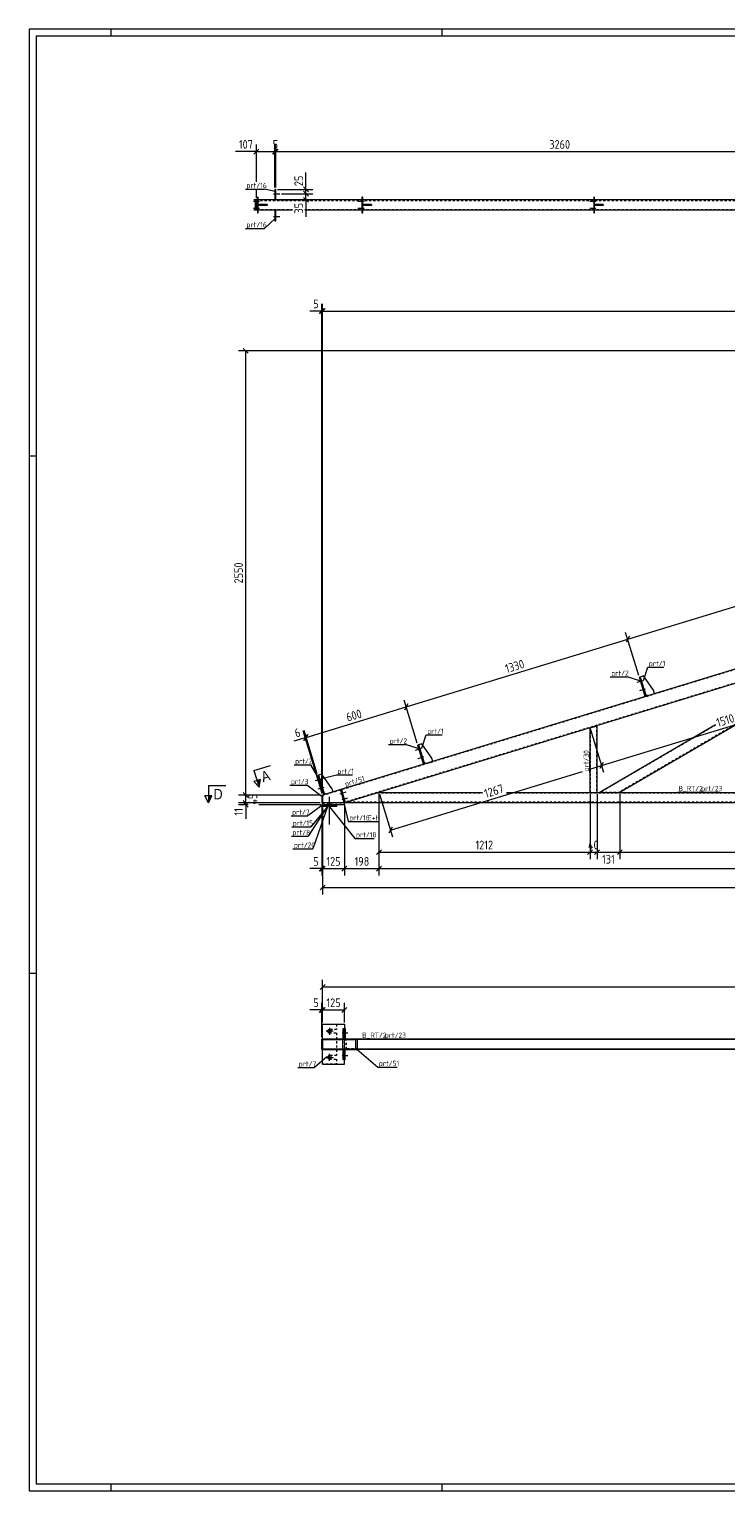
# Model space of a CAD drawing. Header units: millimetres. Extents: x 1 to 1188, y 1 to 840.
# Tile 1 of 6: x 1 to 401, y 1 to 840. Entities that reach past the tile are written whole.
import ezdxf

# ---------------------------------------------------------------- set-up
doc = ezdxf.new("R2010")
doc.units = ezdxf.units.MM
doc.header["$LTSCALE"] = 0.6
doc.linetypes.add('XKITLINE00', pattern=[0])
doc.linetypes.add('XKITLINE02', pattern=[4, 2, -2])
for name, color, linetype, lineweight in [('Bolt', 7, 'Continuous', 0), ('DrawingSheet', 5, 'Continuous', 0), ('Part', 2, 'Continuous', 0), ('PartMark', 3, 'Continuous', 0), ('Section', 6, 'Continuous', 0), ('Z-DIMENSIONS', 1, 'Continuous', 0)]:
    doc.layers.add(name, color=color, linetype=linetype, lineweight=lineweight)
doc.styles.add('ARIAL', font='ARIAL.TTF')
doc.styles.add('ISOCPEUR', font='ISOCPEUR.TTF')

msp = doc.modelspace()

# ---------------------------------------------------------------- hatches: boundary and pattern name
at = {"layer": 'Section'}
for points in [[(133.66, 409.33), (132.91, 404.92), (131.74, 408.75)], [(105.84, 399.9), (103.84, 395.9), (103.84, 399.9)]]:
    msp.add_hatch(color=6, dxfattribs=at).paths.add_polyline_path(points, flags=17)

# ---------------------------------------------------------------- linework, layer by layer
at = {"layer": 'Bolt', "color": 4, "linetype": 'XKITLINE00', "lineweight": 0}
for p, q in [((133.23, 741.07), (129.68, 741.07)), ((133.23, 741.07), (129.68, 741.07)), ((132.48, 741.77), (131.98, 741.77)), ((132.48, 741.77), (131.98, 741.77)), ((132.48, 740.37), (131.98, 740.37)), ((132.48, 740.37), (131.98, 740.37)), ((141.28, 745.57), (144.83, 745.57)), ((142.03, 746.27), (142.53, 746.27)), ((142.03, 744.87), (142.53, 744.87)), ((193.23, 741.07), (189.68, 741.07)), ((193.23, 741.07), (189.68, 741.07)), ((192.48, 741.77), (191.98, 741.77)), ((192.48, 741.77), (191.98, 741.77)), ((192.48, 740.37), (191.98, 740.37)), ((192.48, 740.37), (191.98, 740.37)), ((326.23, 741.07), (322.68, 741.07)), ((326.23, 741.07), (322.68, 741.07)), ((325.48, 741.77), (324.98, 741.77)), ((325.48, 741.77), (324.98, 741.77)), ((325.48, 740.37), (324.98, 740.37)), ((325.48, 740.37), (324.98, 740.37)), ((133.23, 737.07), (129.68, 737.07)), ((133.23, 737.07), (129.68, 737.07)), ((132.48, 737.77), (131.98, 737.77)), ((132.48, 737.77), (131.98, 737.77)), ((132.48, 736.37), (131.98, 736.37)), ((132.48, 736.37), (131.98, 736.37)), ((141.28, 732.57), (144.83, 732.57)), ((142.03, 733.27), (142.53, 733.27)), ((142.03, 731.87), (142.53, 731.87)), ((193.23, 737.07), (189.68, 737.07)), ((193.23, 737.07), (189.68, 737.07)), ((192.48, 737.77), (191.98, 737.77)), ((192.48, 737.77), (191.98, 737.77)), ((192.48, 736.37), (191.98, 736.37)), ((192.48, 736.37), (191.98, 736.37)), ((326.23, 737.07), (322.68, 737.07)), ((326.23, 737.07), (322.68, 737.07)), ((325.48, 737.77), (324.98, 737.77)), ((325.48, 737.77), (324.98, 737.77)), ((325.48, 736.37), (324.98, 736.37)), ((325.48, 736.37), (324.98, 736.37)), ((353.1, 465.96), (349.7, 464.93)), ((353.1, 465.96), (349.7, 464.93)), ((352.18, 466.41), (351.7, 466.27)), ((352.18, 466.41), (351.7, 466.27)), ((352.59, 465.08), (352.11, 464.93)), ((352.59, 465.08), (352.11, 464.93)), ((353.64, 461.63), (353.16, 461.49)), ((353.64, 461.63), (353.16, 461.49)), ((354.56, 461.18), (351.17, 460.15)), ((354.56, 461.18), (351.17, 460.15)), ((354.05, 460.29), (353.57, 460.15)), ((354.05, 460.29), (353.57, 460.15)), ((225.91, 427.08), (222.52, 426.04)), ((225.91, 427.08), (222.52, 426.04)), ((227.37, 422.3), (223.98, 421.26)), ((227.37, 422.3), (223.98, 421.26)), ((224.99, 427.53), (224.51, 427.38)), ((224.99, 427.53), (224.51, 427.38)), ((225.4, 426.19), (224.92, 426.04)), ((225.4, 426.19), (224.92, 426.04)), ((226.45, 422.75), (225.97, 422.6)), ((226.45, 422.75), (225.97, 422.6)), ((226.86, 421.41), (226.38, 421.26)), ((226.86, 421.41), (226.38, 421.26)), ((168.53, 409.54), (165.14, 408.5)), ((168.53, 409.54), (165.14, 408.5)), ((169.99, 404.76), (166.6, 403.72)), ((169.99, 404.76), (166.6, 403.72)), ((167.61, 409.99), (167.13, 409.84)), ((167.61, 409.99), (167.13, 409.84)), ((168.02, 408.65), (167.54, 408.5)), ((168.02, 408.65), (167.54, 408.5)), ((169.07, 405.21), (168.59, 405.06)), ((169.07, 405.21), (168.59, 405.06)), ((169.48, 403.87), (169, 403.72)), ((169.48, 403.87), (169, 403.72)), ((172.36, 394.9), (172.36, 395.9)), ((172.36, 394.9), (172.36, 395.9)), ((173.36, 383.4), (173.36, 399.4)), ((173.36, 383.4), (173.36, 399.4)), ((174.36, 394.9), (174.36, 395.9)), ((174.36, 394.9), (174.36, 395.9)), ((179.52, 401.13), (182.91, 402.17)), ((180.03, 402.02), (180.51, 402.17)), ((180.44, 400.68), (180.92, 400.83)), ((180.54, 397.78), (183.94, 398.82)), ((181.05, 398.67), (181.53, 398.82)), ((181.46, 397.33), (181.94, 397.48)), ((175.36, 264.8), (171.36, 264.8)), ((173.36, 266.8), (173.36, 262.8)), ((180.54, 263.8), (183.94, 263.8)), ((181.56, 264.16), (181.53, 263.8)), ((181.53, 263.8), (181.56, 263.44)), ((181.74, 264.5), (181.56, 264.16)), ((181.56, 263.44), (181.72, 263.11)), ((181.72, 263.11), (181.74, 263.1)), ((181.76, 264.5), (181.74, 264.5)), ((181.74, 263.1), (181.91, 263.44)), ((181.91, 264.16), (181.76, 264.5)), ((181.94, 263.8), (181.91, 264.16)), ((181.91, 263.44), (181.94, 263.8)), ((173.36, 247.8), (173.36, 251.8)), ((171.36, 249.8), (175.36, 249.8)), ((180.54, 250.8), (183.94, 250.8)), ((181.56, 251.16), (181.53, 250.8)), ((181.53, 250.8), (181.56, 250.44)), ((181.74, 251.5), (181.56, 251.16)), ((181.56, 250.44), (181.72, 250.11)), ((181.72, 250.11), (181.74, 250.1)), ((181.76, 251.5), (181.74, 251.5)), ((181.74, 250.1), (181.91, 250.44)), ((181.91, 251.16), (181.76, 251.5)), ((181.94, 250.8), (181.91, 251.16)), ((181.91, 250.44), (181.94, 250.8))]:
    msp.add_line(p, q, dxfattribs=at)
at = {"layer": 'Bolt', "color": 4, "linetype": 'XKITLINE02', "lineweight": 0}
for p, q in [((179.52, 401.13), (182.91, 402.17)), ((180.03, 402.02), (180.51, 402.17)), ((180.44, 400.68), (180.92, 400.83)), ((180.54, 397.78), (183.94, 398.82)), ((181.05, 398.67), (181.53, 398.82)), ((181.46, 397.33), (181.94, 397.48))]:
    msp.add_line(p, q, dxfattribs=at)
at = {"layer": 'Bolt', "color": 4, "linetype": 'XKITLINE00', "lineweight": 0}
for centre in [(173.36, 264.8), (173.36, 249.8)]:
    msp.add_circle(centre, 1, dxfattribs=at)
at = {"layer": 'DrawingSheet', "color": 2, "linetype": 'XKITLINE00', "lineweight": 0}
for p, q in [((1188, 840), (1, 840)), ((1, 840), (1, 1)), ((48, 836), (48, 840)), ((238, 836), (238, 840)), ((5, 595), (1, 595)), ((5, 298), (1, 298)), ((1, 1), (1188, 1)), ((48, 1), (48, 5)), ((238, 1), (238, 5))]:
    msp.add_line(p, q, dxfattribs=at)
at = {"layer": 'DrawingSheet', "color": 3, "linetype": 'XKITLINE00', "lineweight": 0}
for p, q in [((1184, 836), (5, 836)), ((5, 836), (5, 5)), ((5, 5), (1184, 5))]:
    msp.add_line(p, q, dxfattribs=at)
at = {"layer": 'Part', "color": 2, "linetype": 'XKITLINE00', "lineweight": 0}
for p, q in [((142.53, 748.07), (142.03, 748.07)), ((142.03, 748.07), (142.03, 742.07)), ((142.53, 742.07), (142.53, 748.07)), ((131.38, 742.07), (129.84, 742.07)), ((130.9, 736.07), (130.9, 742.07)), ((131.38, 736.07), (131.38, 742.07)), ((131.38, 736.07), (131.38, 742.07)), ((131.98, 742.07), (131.38, 742.07)), ((132.48, 743.57), (131.98, 743.57)), ((131.98, 743.57), (131.98, 734.57)), ((132.48, 734.57), (132.48, 743.57)), ((191.98, 742.07), (132.48, 742.07)), ((137.48, 739.32), (132.48, 739.32)), ((132.48, 739.32), (132.48, 738.82)), ((137.48, 738.82), (132.48, 738.82)), ((134.48, 738.82), (134.48, 739.32)), ((137.48, 739.32), (137.48, 739.32)), ((137.48, 738.82), (137.48, 739.32)), ((137.48, 738.82), (137.48, 738.82)), ((192.48, 743.57), (191.98, 743.57)), ((191.98, 743.57), (191.98, 734.57)), ((192.48, 734.57), (192.48, 743.57)), ((324.98, 742.07), (192.48, 742.07)), ((197.48, 739.32), (192.48, 739.32)), ((192.48, 739.32), (192.48, 738.82)), ((197.48, 738.82), (192.48, 738.82)), ((194.48, 738.82), (194.48, 739.32)), ((197.48, 739.32), (197.48, 739.32)), ((197.48, 738.82), (197.48, 739.32)), ((197.48, 738.82), (197.48, 738.82)), ((325.48, 743.57), (324.98, 743.57)), ((324.98, 743.57), (324.98, 734.57)), ((325.48, 734.57), (325.48, 743.57)), ((462.98, 742.07), (325.48, 742.07)), ((330.48, 739.32), (325.48, 739.32)), ((325.48, 739.32), (325.48, 738.82)), ((330.48, 738.82), (325.48, 738.82)), ((327.48, 738.82), (327.48, 739.32)), ((330.48, 739.32), (330.48, 739.32)), ((330.48, 738.82), (330.48, 739.32)), ((330.48, 738.82), (330.48, 738.82)), ((131.38, 736.07), (129.84, 736.07)), ((131.98, 736.07), (131.38, 736.07)), ((131.98, 734.57), (132.48, 734.57)), ((152.17, 736.07), (132.48, 736.07)), ((142.03, 736.07), (142.03, 730.07)), ((142.03, 730.07), (142.53, 730.07)), ((142.53, 730.07), (142.53, 736.07)), ((191.98, 736.07), (159.17, 736.07)), ((191.98, 734.57), (192.48, 734.57)), ((324.98, 736.07), (192.48, 736.07)), ((324.98, 734.57), (325.48, 734.57)), ((462.98, 736.07), (325.48, 736.07)), ((476.9, 494.4), (170.45, 400.71)), ((479.24, 486.75), (182.07, 395.9)), ((480.18, 483.67), (339.99, 401.9)), ((351.65, 468.14), (351.17, 468)), ((354.53, 457), (351.17, 468)), ((353.56, 468.73), (351.65, 468.14)), ((351.65, 468.14), (355.01, 457.15)), ((359.21, 460.52), (353.56, 468.73)), ((355.01, 457.15), (354.53, 457)), ((354.72, 458.1), (355.97, 457.44)), ((355.97, 457.44), (359.79, 458.61)), ((359.79, 458.61), (359.21, 460.52)), ((322.89, 438.95), (326.89, 440.17)), ((322.89, 401.9), (322.89, 438.95)), ((326.89, 401.9), (326.89, 440.17)), ((328.08, 401.9), (394.83, 440.83)), ((224.46, 429.26), (223.98, 429.11)), ((227.34, 418.11), (223.98, 429.11)), ((226.37, 429.84), (224.46, 429.26)), ((224.46, 429.26), (227.82, 418.26)), ((232.02, 421.64), (226.37, 429.84)), ((228.78, 418.55), (232.6, 419.72)), ((232.6, 419.72), (232.02, 421.64)), ((167.08, 411.71), (166.61, 411.56)), ((166.61, 411.56), (169.97, 400.56)), ((169, 412.29), (167.08, 411.71)), ((167.08, 411.71), (170.45, 400.71)), ((174.64, 404.09), (169, 412.29)), ((227.82, 418.26), (227.34, 418.11)), ((227.53, 419.22), (228.78, 418.55)), ((174.64, 404.09), (175.23, 402.17)), ((179.65, 403.26), (180.13, 403.41)), ((179.65, 403.26), (181.9, 395.9)), ((180.13, 403.41), (182.38, 396.05)), ((168.89, 400.39), (169.39, 400.39)), ((168.89, 400.39), (168.89, 395.9)), ((168.89, 395.9), (169.39, 395.9)), ((169.39, 400.39), (169.97, 400.56)), ((169.39, 400.39), (169.39, 395.9)), ((169.39, 395.9), (169.39, 400.39)), ((169.39, 394.9), (169.39, 395.9)), ((181.89, 395.9), (169.39, 395.9)), ((169.39, 394.7), (169.39, 394.9)), ((169.39, 394.9), (177.39, 394.9)), ((169.39, 393.9), (169.39, 394.9)), ((169.39, 394.9), (177.39, 394.9)), ((169.39, 394.9), (181.89, 394.9)), ((177.39, 394.7), (169.39, 394.7)), ((169.39, 394.4), (169.39, 394.7)), ((169.39, 394.7), (177.39, 394.7)), ((177.39, 394.4), (169.39, 394.4)), ((177.39, 394.4), (169.39, 394.4)), ((169.39, 394.4), (169.39, 393.9)), ((170.45, 400.71), (169.97, 400.56)), ((170.15, 401.67), (171.4, 401)), ((177.39, 394.7), (177.39, 394.9)), ((177.39, 393.9), (177.39, 394.9)), ((177.39, 394.4), (177.39, 394.7)), ((177.39, 393.9), (177.39, 394.4)), ((181.89, 394.9), (181.89, 395.9)), ((181.89, 395.9), (181.9, 395.9)), ((182.38, 396.05), (181.9, 395.9)), ((181.9, 395.9), (182.07, 395.9)), ((201.7, 401.9), (182.07, 395.9)), ((987.39, 395.9), (182.07, 395.9)), ((201.7, 401.9), (261.07, 401.9)), ((274.84, 401.9), (999.39, 401.9)), ((322.89, 401.9), (326.89, 401.9)), ((177.39, 393.9), (169.39, 393.9)), ((177.39, 393.9), (169.39, 393.9)), ((169.39, 268.8), (169.39, 268.8)), ((169.39, 260.3), (169.39, 268.8)), ((169.39, 268.8), (181.89, 268.8)), ((181.89, 268.8), (181.89, 268.8)), ((181.89, 268.8), (181.89, 266.3)), ((168.89, 260.3), (169.39, 260.3)), ((168.89, 254.3), (168.89, 260.3)), ((169.39, 260.3), (169.39, 254.3)), ((189.48, 260.3), (169.39, 260.3)), ((169.39, 260.3), (169.39, 260)), ((181.21, 266.3), (182.38, 266.3)), ((181.21, 260.3), (181.21, 266.3)), ((181.21, 260.3), (181.73, 260.3)), ((181.73, 266.3), (181.73, 260.3)), ((182.38, 266.3), (182.38, 260.3)), ((999.39, 260.3), (189.48, 260.3)), ((189.48, 260), (189.48, 260.3)), ((189.48, 254.3), (189.48, 260.3)), ((169.39, 254.3), (168.89, 254.3)), ((169.39, 260), (188.46, 260)), ((169.39, 254.3), (169.39, 254.6)), ((169.39, 254.6), (188.46, 254.6)), ((169.39, 245.8), (169.39, 254.3)), ((169.39, 254.3), (189.48, 254.3)), ((181.05, 254.6), (181.05, 260)), ((181.21, 254.3), (181.73, 254.3)), ((181.21, 248.3), (181.21, 254.3)), ((181.73, 248.3), (181.73, 254.3)), ((182.38, 248.3), (182.38, 254.3)), ((188.46, 254.6), (188.46, 260)), ((999.39, 260), (189.48, 260)), ((189.48, 254.3), (189.48, 254.6)), ((189.48, 254.6), (999.39, 254.6)), ((999.39, 254.3), (189.48, 254.3)), ((169.39, 245.8), (169.39, 245.8)), ((169.39, 245.8), (181.89, 245.8)), ((182.38, 248.3), (181.21, 248.3)), ((181.89, 245.8), (181.89, 248.3)), ((181.89, 245.8), (181.89, 245.8))]:
    msp.add_line(p, q, dxfattribs=at)
at = {"layer": 'Part', "color": 7, "linetype": 'XKITLINE02', "lineweight": 0}
for p, q in [((131.38, 742.07), (130.36, 742.07)), ((130.36, 741.77), (131.29, 741.77)), ((131.29, 741.77), (131.29, 736.37)), ((131.29, 741.77), (1003.39, 741.77)), ((132.48, 742.07), (131.98, 742.07)), ((133.48, 738.82), (133.48, 739.32)), ((137.48, 739.32), (137.48, 738.82)), ((142.03, 742.07), (142.53, 742.07)), ((192.48, 742.07), (191.98, 742.07)), ((193.48, 738.82), (193.48, 739.32)), ((197.48, 739.32), (197.48, 738.82)), ((325.48, 742.07), (324.98, 742.07)), ((326.48, 738.82), (326.48, 739.32)), ((330.48, 739.32), (330.48, 738.82)), ((131.29, 736.37), (130.36, 736.37)), ((131.38, 736.07), (130.36, 736.07)), ((152.17, 736.37), (131.29, 736.37)), ((132.48, 736.07), (131.98, 736.07)), ((142.53, 736.07), (142.03, 736.07)), ((800.62, 736.37), (159.17, 736.37)), ((192.48, 736.07), (191.98, 736.07)), ((325.48, 736.07), (324.98, 736.07)), ((1003.39, 655.05), (169.39, 400.08)), ((588.38, 520.43), (181.05, 395.9)), ((491.08, 490.37), (339.39, 401.9)), ((351.65, 468.14), (354.72, 458.1)), ((323.19, 401.9), (323.19, 439.04)), ((326.59, 440.08), (326.59, 401.9)), ((394.92, 440.54), (328.67, 401.9)), ((224.46, 429.26), (227.53, 419.22)), ((167.08, 411.71), (170.15, 401.67)), ((180.13, 403.41), (179.65, 403.26)), ((181.9, 395.9), (179.65, 403.26)), ((182.38, 396.05), (180.13, 403.41)), ((169.39, 395.9), (169.39, 395.9)), ((169.39, 395.9), (181.89, 395.9)), ((169.39, 395.9), (169.39, 395.9)), ((169.39, 395.9), (181.89, 395.9)), ((169.39, 394.9), (181.89, 394.9)), ((169.39, 393.9), (169.39, 394.4)), ((170.45, 400.71), (169.97, 400.56)), ((171.4, 401), (175.23, 402.17)), ((172.36, 394.7), (172.36, 394.9)), ((172.36, 394.7), (172.36, 394.9)), ((172.36, 393.9), (172.36, 394.9)), ((172.36, 393.9), (172.36, 394.9)), ((172.36, 394.4), (172.36, 394.7)), ((172.36, 394.4), (172.36, 394.7)), ((172.36, 393.9), (172.36, 394.4)), ((172.36, 393.9), (172.36, 394.4)), ((173.36, 394.7), (173.36, 394.9)), ((173.36, 394.7), (173.36, 394.9)), ((173.36, 394.7), (173.36, 394.9)), ((173.36, 394.7), (173.36, 394.9)), ((173.36, 393.9), (173.36, 394.9)), ((173.36, 393.9), (173.36, 394.9)), ((173.36, 393.9), (173.36, 394.9)), ((173.36, 393.9), (173.36, 394.9)), ((173.36, 394.4), (173.36, 394.7)), ((173.36, 394.4), (173.36, 394.7)), ((173.36, 394.4), (173.36, 394.7)), ((173.36, 394.4), (173.36, 394.7)), ((173.36, 393.9), (173.36, 394.4)), ((173.36, 393.9), (173.36, 394.4)), ((173.36, 393.9), (173.36, 394.4)), ((173.36, 393.9), (173.36, 394.4)), ((177.39, 394.7), (177.39, 394.9)), ((177.39, 394.7), (177.39, 394.9)), ((177.39, 394.9), (177.39, 394.7)), ((177.39, 394.7), (177.39, 394.9)), ((177.39, 394.9), (177.39, 394.7)), ((177.39, 393.9), (177.39, 394.9)), ((177.39, 393.9), (177.39, 394.9)), ((177.39, 394.9), (177.39, 393.9)), ((177.39, 393.9), (177.39, 394.9)), ((177.39, 394.9), (177.39, 393.9)), ((177.39, 394.4), (177.39, 394.7)), ((177.39, 394.4), (177.39, 394.7)), ((177.39, 394.7), (177.39, 394.4)), ((177.39, 394.4), (177.39, 394.7)), ((177.39, 394.7), (177.39, 394.4)), ((177.39, 393.9), (177.39, 394.4)), ((177.39, 393.9), (177.39, 394.4)), ((177.39, 394.4), (177.39, 393.9)), ((177.39, 393.9), (177.39, 394.4)), ((177.39, 394.4), (177.39, 393.9)), ((181.89, 395.9), (181.89, 395.9)), ((181.89, 395.9), (181.89, 395.9)), ((182.38, 396.05), (181.9, 395.9)), ((181.9, 395.9), (181.9, 395.9)), ((999.39, 396.2), (183.05, 396.2)), ((200.72, 401.6), (261.16, 401.6)), ((274.94, 401.6), (999.39, 401.6)), ((339.99, 401.9), (328.08, 401.9)), ((169.39, 268.8), (177.39, 268.8)), ((169.39, 245.8), (169.39, 268.8)), ((169.39, 268.8), (177.39, 268.8)), ((169.39, 245.8), (169.39, 268.8)), ((169.39, 268.8), (177.39, 268.8)), ((169.39, 245.8), (169.39, 268.8)), ((169.39, 268.8), (177.39, 268.8)), ((169.39, 245.8), (169.39, 268.8)), ((169.39, 268.8), (181.89, 268.8)), ((177.39, 268.8), (177.39, 265.8)), ((177.39, 268.8), (177.39, 265.8)), ((177.39, 268.8), (177.39, 265.8)), ((177.39, 268.8), (177.39, 265.8)), ((169.39, 254.3), (169.39, 260.3)), ((172.36, 264.8), (172.43, 265.18)), ((172.36, 264.8), (172.43, 265.18)), ((172.36, 264.8), (172.43, 265.18)), ((172.36, 264.8), (172.43, 265.18)), ((172.43, 264.42), (172.36, 264.8)), ((172.43, 264.42), (172.36, 264.8)), ((172.43, 264.42), (172.36, 264.8)), ((172.43, 264.42), (172.36, 264.8)), ((173.36, 263.8), (172.97, 263.88)), ((173.36, 263.8), (172.97, 263.88)), ((173.36, 263.8), (172.97, 263.88)), ((173.36, 263.8), (172.97, 263.88)), ((172.98, 265.73), (173.36, 265.8)), ((172.98, 265.73), (173.36, 265.8)), ((172.98, 265.73), (173.36, 265.8)), ((172.98, 265.73), (173.36, 265.8)), ((177.39, 265.8), (173.36, 265.8)), ((177.39, 265.8), (173.36, 265.8)), ((177.39, 265.8), (173.36, 265.8)), ((177.39, 265.8), (173.36, 265.8)), ((173.36, 263.8), (177.39, 263.8)), ((173.36, 263.8), (177.39, 263.8)), ((173.36, 263.8), (177.39, 263.8)), ((173.36, 263.8), (177.39, 263.8)), ((177.39, 263.8), (177.39, 250.8)), ((177.39, 263.8), (177.39, 250.8)), ((177.39, 263.8), (177.39, 250.8)), ((177.39, 263.8), (177.39, 250.8)), ((181.73, 260.3), (182.38, 260.3)), ((181.89, 248.3), (181.89, 266.3)), ((181.9, 260.3), (181.9, 266.3)), ((189.48, 260.3), (182.07, 260.3)), ((182.07, 254.3), (182.07, 260.3)), ((182.07, 254.3), (182.07, 260.3)), ((181.73, 254.3), (182.38, 254.3)), ((181.9, 248.3), (181.9, 254.3)), ((189.48, 254.3), (182.07, 254.3)), ((189.48, 260), (183.05, 260)), ((183.05, 254.6), (183.05, 260)), ((189.48, 254.6), (183.05, 254.6)), ((177.39, 245.8), (169.39, 245.8)), ((177.39, 245.8), (169.39, 245.8)), ((177.39, 245.8), (169.39, 245.8)), ((177.39, 245.8), (169.39, 245.8)), ((169.39, 245.8), (181.89, 245.8)), ((172.36, 249.8), (172.43, 250.19)), ((172.36, 249.8), (172.43, 250.19)), ((172.36, 249.8), (172.43, 250.19)), ((172.36, 249.8), (172.43, 250.19)), ((172.43, 249.42), (172.36, 249.8)), ((172.43, 249.42), (172.36, 249.8)), ((172.43, 249.42), (172.36, 249.8)), ((172.43, 249.42), (172.36, 249.8)), ((172.98, 250.73), (173.36, 250.8)), ((172.98, 250.73), (173.36, 250.8)), ((172.98, 250.73), (173.36, 250.8)), ((172.98, 250.73), (173.36, 250.8)), ((173.36, 248.8), (172.98, 248.88)), ((173.36, 248.8), (172.98, 248.88)), ((173.36, 248.8), (172.98, 248.88)), ((173.36, 248.8), (172.98, 248.88)), ((177.39, 250.8), (173.36, 250.8)), ((177.39, 250.8), (173.36, 250.8)), ((177.39, 250.8), (173.36, 250.8)), ((177.39, 250.8), (173.36, 250.8)), ((173.36, 248.8), (177.39, 248.8)), ((173.36, 248.8), (177.39, 248.8)), ((173.36, 248.8), (177.39, 248.8)), ((173.36, 248.8), (177.39, 248.8)), ((177.39, 248.8), (177.39, 245.8)), ((177.39, 248.8), (177.39, 245.8)), ((177.39, 248.8), (177.39, 245.8)), ((177.39, 248.8), (177.39, 245.8))]:
    msp.add_line(p, q, dxfattribs=at)
for centre, start, end in [((173.36, 264.8), 112.49313, 157.49177), ((173.36, 264.8), 112.49313, 157.49177), ((173.36, 264.8), 112.49313, 157.49177), ((173.36, 264.8), 112.49313, 157.49177), ((173.36, 264.8), 202.48891, 247.48456), ((173.36, 264.8), 202.48891, 247.48456), ((173.36, 264.8), 202.48891, 247.48456), ((173.36, 264.8), 202.48891, 247.48456), ((173.36, 249.8), 112.49538, 157.49846), ((173.36, 249.8), 112.49538, 157.49846), ((173.36, 249.8), 112.49538, 157.49846), ((173.36, 249.8), 112.49538, 157.49846), ((173.36, 249.8), 202.49846, 247.49538), ((173.36, 249.8), 202.49846, 247.49538), ((173.36, 249.8), 202.49846, 247.49538), ((173.36, 249.8), 202.49846, 247.49538)]:
    msp.add_arc(centre, 1, start, end, dxfattribs=at)
at = {"layer": 'PartMark', "color": 7, "linetype": 'XKITLINE00', "lineweight": 0}
for p, q in [((125.1, 748.24), (136.1, 748.24)), ((142.16, 746.84), (136.1, 748.24)), ((142.16, 731.3), (136.1, 725.7)), ((125.1, 725.7), (136.1, 725.7)), ((353.46, 466.23), (356.05, 473.79)), ((356.05, 473.79), (365.24, 473.79)), ((334.48, 468.25), (344.19, 468.25)), ((351.98, 465.85), (344.19, 468.25)), ((207.29, 429.36), (217, 429.36)), ((224.79, 426.96), (217, 429.36)), ((226.27, 427.34), (228.86, 434.9)), ((228.86, 434.9), (238.05, 434.9)), ((322.79, 413.4), (322.79, 424.91)), ((152.98, 417.78), (162.69, 417.78)), ((167.42, 409.41), (162.69, 417.78)), ((168.9, 409.79), (177.3, 411.92)), ((177.3, 411.92), (186.49, 411.92)), ((150.61, 406), (160.31, 406)), ((169.02, 399.46), (160.31, 406)), ((182.27, 404.43), (192.79, 407.65)), ((170.18, 395.26), (160.98, 388.47)), ((172.52, 394.5), (161.14, 376.78)), ((172.52, 394.81), (163.86, 369.57)), ((172.52, 394.57), (187.96, 375.48)), ((180.24, 401.84), (184.12, 385.25)), ((373.02, 402), (397.55, 402)), ((151.27, 388.47), (160.98, 388.47)), ((172.52, 394.19), (162.62, 382.19)), ((151.62, 382.19), (162.62, 382.19)), ((184.12, 385.25), (201.69, 385.25)), ((151.43, 376.78), (161.14, 376.78)), ((152.34, 369.57), (163.86, 369.57)), ((187.96, 375.48), (198.96, 375.48)), ((191.47, 260.4), (216, 260.4)), ((188.93, 254.57), (201.1, 244.22)), ((155.09, 243.98), (164.8, 243.98)), ((171.73, 250.08), (164.8, 243.98)), ((201.1, 244.22), (212.09, 244.22))]:
    msp.add_line(p, q, dxfattribs=at)
at = {"layer": 'Section', "color": 6, "linetype": 'XKITLINE00', "lineweight": 0}
for p, q in [((129.99, 414.48), (139.55, 417.41)), ((129.99, 414.48), (132.91, 404.92)), ((103.84, 405.9), (113.84, 405.9)), ((103.84, 405.9), (103.84, 395.9)), ((133.66, 409.33), (129.83, 408.16)), ((132.91, 404.92), (129.83, 408.16)), ((132.91, 404.92), (133.66, 409.33)), ((103.84, 395.9), (101.84, 399.9)), ((105.84, 399.9), (101.84, 399.9)), ((103.84, 395.9), (105.84, 399.9))]:
    msp.add_line(p, q, dxfattribs=at)
at = {"layer": 'Z-DIMENSIONS', "color": 7, "linetype": 'XKITLINE00', "lineweight": 0}
for p, q in [((131.38, 752.44), (131.38, 773.87)), ((142.03, 749.07), (142.03, 773.87)), ((142.53, 749.07), (142.53, 773.87)), ((131.38, 769.77), (119.46, 769.77)), ((131.38, 769.77), (119.46, 769.77)), ((132.79, 771.18), (129.96, 768.35)), ((131.38, 769.77), (142.03, 769.77)), ((143.44, 771.18), (140.61, 768.35)), ((142.63, 770.37), (140.61, 768.35)), ((143.94, 771.18), (141.11, 768.35)), ((143.13, 770.37), (141.11, 768.35)), ((142.03, 749.07), (142.03, 770.37)), ((142.03, 769.77), (142.53, 769.77)), ((142.53, 749.07), (142.53, 770.37)), ((142.53, 769.77), (468.52, 769.77)), ((159.77, 748.07), (159.77, 757.83)), ((159.77, 748.07), (159.77, 757.83)), ((131.38, 743.07), (131.38, 748.24)), ((143.53, 748.07), (163.77, 748.07)), ((158.36, 749.48), (161.19, 746.65)), ((158.36, 746.98), (161.19, 744.15)), ((158.36, 746.98), (161.19, 744.15)), ((159.77, 745.57), (159.77, 748.07)), ((143.53, 742.07), (163.77, 742.07)), ((145.83, 745.57), (163.77, 745.57)), ((145.83, 745.57), (163.77, 745.57)), ((158.36, 743.48), (161.19, 740.65)), ((159.77, 742.07), (159.77, 745.57)), ((159.77, 742.07), (159.77, 732.3)), ((159.77, 742.07), (159.77, 732.3)), ((170.31, 679.63), (167.48, 676.8)), ((170.81, 679.63), (167.98, 676.8)), ((170.81, 679.63), (167.98, 676.8)), ((168.89, 401.39), (168.89, 682.32)), ((169.39, 401.39), (169.39, 682.32)), ((169.39, 401.39), (169.39, 682.32)), ((168.89, 678.22), (162.13, 678.22)), ((168.89, 678.22), (162.13, 678.22)), ((168.89, 678.22), (169.39, 678.22)), ((169.39, 678.22), (1003.39, 678.22)), ((1002.39, 655.37), (121.14, 655.37)), ((123.82, 656.78), (126.65, 653.95)), ((125.24, 400.39), (125.24, 655.37)), ((344.49, 489.84), (476.46, 530.19)), ((217.3, 450.96), (344.49, 489.84)), ((350.88, 468.95), (343.29, 493.76)), ((350.88, 468.95), (343.29, 493.76)), ((345.43, 491.61), (343.55, 488.08)), ((345.43, 491.61), (343.55, 488.08)), ((329.51, 417.3), (473.92, 461.45)), ((223.69, 430.07), (216.1, 454.88)), ((223.69, 430.07), (216.1, 454.88)), ((159.92, 433.42), (217.3, 450.96)), ((218.24, 452.72), (216.36, 449.19)), ((218.24, 452.72), (216.36, 449.19)), ((169.1, 401.35), (158.15, 437.16)), ((166.31, 412.53), (158.73, 437.34)), ((166.31, 412.53), (158.73, 437.34)), ((323.18, 438), (330.68, 413.47)), ((323.18, 438), (330.68, 413.47)), ((159.35, 433.24), (152.89, 431.26)), ((159.35, 433.24), (152.89, 431.26)), ((160.29, 435.01), (158.41, 431.47)), ((160.86, 435.18), (158.99, 431.65)), ((160.86, 435.18), (158.99, 431.65)), ((159.35, 433.24), (159.92, 433.42)), ((208.32, 380.25), (318.59, 413.96)), ((322.79, 415.25), (329.51, 417.3)), ((330.45, 419.07), (328.57, 415.53)), ((330.45, 419.07), (328.57, 415.53)), ((125.84, 400.39), (121.14, 400.39)), ((125.84, 395.9), (121.14, 395.9)), ((125.84, 394.8), (121.14, 394.8)), ((168.39, 400.39), (121.24, 400.39)), ((167.89, 395.9), (121.24, 395.9)), ((123.82, 401.8), (125.84, 399.79)), ((123.82, 401.8), (126.65, 398.97)), ((123.82, 397.31), (125.84, 395.3)), ((123.82, 397.31), (126.65, 394.49)), ((123.82, 396.21), (125.84, 394.2)), ((125.24, 395.9), (125.24, 400.39)), ((125.24, 394.8), (125.24, 395.9)), ((125.24, 394.8), (125.24, 386.75)), ((125.24, 394.8), (125.24, 386.75)), ((168.39, 400.39), (132.84, 400.39)), ((167.89, 395.9), (132.84, 395.9)), ((168.39, 394.8), (132.84, 394.8)), ((168.89, 394.9), (168.89, 354.16)), ((201.7, 400.9), (201.7, 354.16)), ((201.7, 400.9), (201.7, 363.59)), ((201.7, 400.9), (201.7, 354.16)), ((201.99, 400.94), (209.49, 376.42)), ((322.89, 400.9), (322.89, 375.19)), ((322.89, 400.9), (322.89, 363.59)), ((326.89, 400.9), (326.89, 363.59)), ((326.89, 400.9), (326.89, 375.19)), ((339.99, 400.9), (339.99, 363.49)), ((339.99, 400.9), (339.99, 363.59)), ((126.11, 393.92), (126.65, 393.38)), ((169.39, 393.15), (169.39, 343.32)), ((169.39, 393.15), (169.39, 354.16)), ((169.39, 393.15), (169.39, 354.16)), ((181.89, 393.9), (181.89, 354.16)), ((181.89, 393.9), (181.89, 354.16)), ((209.26, 382.01), (207.38, 378.48)), ((203.11, 369), (200.28, 366.17)), ((201.7, 367.59), (322.89, 367.59)), ((324.3, 369), (321.47, 366.17)), ((323.49, 368.19), (321.47, 366.17)), ((322.89, 368.19), (322.89, 363.59)), ((322.89, 367.59), (326.89, 367.59)), ((328.3, 369), (325.47, 366.17)), ((327.49, 368.19), (325.47, 366.17)), ((326.89, 368.19), (326.89, 363.49)), ((326.89, 367.59), (339.99, 367.59)), ((341.4, 369), (338.57, 366.17)), ((341.4, 369), (338.57, 366.17)), ((339.99, 367.59), (492.89, 367.59)), ((168.89, 358.16), (162.13, 358.16)), ((168.89, 358.16), (162.13, 358.16)), ((170.31, 359.57), (167.48, 356.75)), ((170.81, 359.57), (167.98, 356.75)), ((170.56, 359.33), (167.98, 356.75)), ((168.89, 358.16), (169.39, 358.16)), ((169.39, 358.16), (181.89, 358.16)), ((183.31, 359.57), (180.48, 356.75)), ((183.31, 359.57), (180.48, 356.75)), ((181.89, 358.16), (201.7, 358.16)), ((203.11, 359.57), (200.28, 356.75)), ((203.11, 359.57), (200.28, 356.75)), ((201.7, 358.16), (999.39, 358.16)), ((170.81, 348.74), (167.98, 345.91)), ((169.39, 347.32), (999.39, 347.32)), ((169.39, 269.8), (169.39, 294.33)), ((170.81, 291.65), (167.98, 288.82)), ((169.39, 290.23), (999.39, 290.23)), ((168.89, 277.04), (162.13, 277.04)), ((168.89, 277.04), (162.13, 277.04)), ((170.31, 278.45), (167.48, 275.62)), ((170.81, 278.45), (167.98, 275.62)), ((170.56, 278.21), (167.98, 275.62)), ((168.89, 261.3), (168.89, 281.14)), ((168.89, 277.04), (169.39, 277.04)), ((169.39, 269.8), (169.39, 281.14)), ((169.39, 269.8), (169.39, 281.14)), ((169.39, 277.04), (181.89, 277.04)), ((183.31, 278.45), (180.48, 275.62)), ((181.89, 269.8), (181.89, 281.14))]:
    msp.add_line(p, q, dxfattribs=at)
at = {"layer": 'Z-DIMENSIONS', "color": 3}
for p in [(131.38, 769.77), (142.03, 769.77), (142.03, 769.77), (142.53, 769.77), (142.53, 769.77), (159.77, 748.07), (159.77, 745.57), (159.77, 745.57), (159.77, 742.07), (168.89, 678.22), (169.39, 678.22), (169.39, 678.22), (125.24, 655.37), (344.49, 489.84), (344.49, 489.84), (217.3, 450.96), (217.3, 450.96), (159.35, 433.24), (159.92, 433.42), (159.92, 433.42), (329.51, 417.3), (329.51, 417.3), (125.24, 400.39), (125.24, 400.39), (125.24, 395.9), (125.24, 395.9), (125.24, 394.8), (208.32, 380.25), (201.7, 367.59), (322.89, 367.59), (322.89, 367.59), (326.89, 367.59), (326.89, 367.59), (339.99, 367.59), (339.99, 367.59), (168.89, 358.16), (169.39, 358.16), (169.39, 358.16), (181.89, 358.16), (181.89, 358.16), (201.7, 358.16), (201.7, 358.16), (169.39, 347.32), (169.39, 290.23), (168.89, 277.04), (169.39, 277.04), (169.39, 277.04), (181.89, 277.04)]:
    msp.add_point(p, dxfattribs=at)

# ---------------------------------------------------------------- texts
at = {"layer": 'PartMark', "color": 3, "style": 'ISOCPEUR', "width": 0.85}
for s, p in [('prt/16', (125.7, 748.84)), ('prt/16', (125.7, 726.3)), ('prt/2', (335.08, 468.85)), ('prt/1', (356.65, 474.39)), ('prt/1', (229.46, 435.5)), ('prt/2', (207.89, 429.96)), ('prt/2', (153.58, 418.38)), ('prt/1', (177.9, 412.52)), ('prt/3', (151.21, 406.6)), ('prt/23', (386.64, 402.6)), ('prt/7', (151.87, 389.07)), ('prt/15', (152.22, 382.79)), ('prt/16', (184.72, 385.85)), ('E+H', (195.42, 385.85)), ('prt/8', (152.03, 377.38)), ('prt/18', (188.56, 376.08)), ('prt/20', (152.94, 370.17)), ('prt/23', (205.09, 261)), ('prt/7', (155.69, 244.58)), ('prt/51', (201.7, 244.82))]:
    msp.add_text(s, height=3, dxfattribs=at).set_placement(p)
for s, rotation, p in [('prt/30', 90.00021, (322.19, 414)), ('prt/51', 16.99966, (182.67, 405.18))]:
    msp.add_text(s, height=3, rotation=rotation, dxfattribs=at).set_placement(p)
at = {"layer": 'PartMark', "color": 1, "style": 'ISOCPEUR', "width": 0.85}
for p in [(373.62, 402.6), (192.07, 261)]:
    msp.add_text('B_RT/2', height=3, dxfattribs=at).set_placement(p)
at = {"layer": 'Section', "color": 6, "style": 'ARIAL', "width": 0.85}
msp.add_text('A', height=6, rotation=16.99966, dxfattribs=at).set_placement((135.2, 407.71))
msp.add_text('D', height=6, dxfattribs=at).set_placement((106.84, 397.9))
at = {"layer": 'Z-DIMENSIONS', "color": 3, "style": 'ISOCPEUR', "width": 0.85}
for s, p in [('107', (121.34, 771.37)), ('5', (140.77, 771.37)), ('3260', (299.51, 771.37)), ('5', (164.01, 679.82)), ('1212', (257.14, 369.19)), ('40', (321.67, 369.19)), ('5', (164.01, 359.76)), ('125', (171.56, 359.76)), ('198', (187.71, 359.76)), ('131', (329.78, 360.99)), ('5', (164.01, 278.64)), ('125', (171.56, 278.64))]:
    msp.add_text(s, height=5, dxfattribs=at).set_placement(p)
for s, rotation, p in [('25', 90.00021, (158.17, 749.94)), ('35', 90.00021, (158.17, 734.18)), ('2550', 90.00021, (123.64, 521.86)), ('1330', 16.99966, (275.09, 470.3)), ('600', 16.99966, (183.83, 442.4)), ('1510', 16.99966, (396.32, 439.4)), ('6', 16.99966, (154.21, 433.34)), ('1267', 16.99966, (263.1, 398.67)), ('11', 90.00021, (123.64, 388.63)), ('45', 90.00021, (131.84, 394.92))]:
    msp.add_text(s, height=5, rotation=rotation, dxfattribs=at).set_placement(p)

doc.saveas('drawing.dxf')
